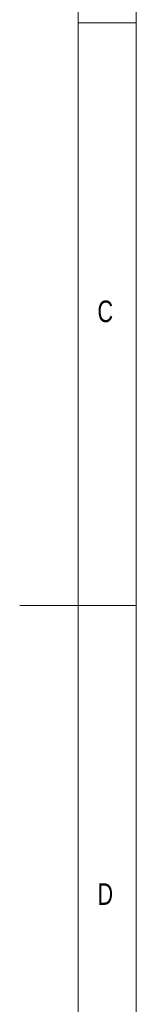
# Paper-space layout 'Sheet2' of a CAD drawing. Header units: millimetres. Extents: x 5 to 415, y 5 to 292.
# Tile 5 of 6: x 405 to 415, y 114 to 199. Entities that reach past the tile are written whole.
import ezdxf

# ---------------------------------------------------------------- set-up
doc = ezdxf.new("R2010")
doc.units = ezdxf.units.MM
doc.styles.add('SLDTEXTSTYLE1', font='TXT', dxfattribs={"width": 0.75})

psp = doc.layouts.new('Sheet2')

# ---------------------------------------------------------------- linework, layer by layer
at = {"color": 7, "linetype": 'Continuous', "lineweight": 0}
for p, q in [((415, 5), (415, 292)), ((410, 287), (410, 75)), ((410, 198.5), (415, 198.5)), ((415, 148.5), (405, 148.5))]:
    psp.add_line(p, q, dxfattribs=at)

# ---------------------------------------------------------------- texts
at = {"color": 7, "linetype": 'Continuous', "lineweight": 0, "char_height": 1.852, "attachment_point": 1, "style": 'SLDTEXTSTYLE1'}
for s, insert in [('C', (411.667, 174.668)), ('D', (411.667, 124.668))]:
    psp.add_mtext(s, dxfattribs=dict(at, insert=insert))

doc.saveas('drawing.dxf')
